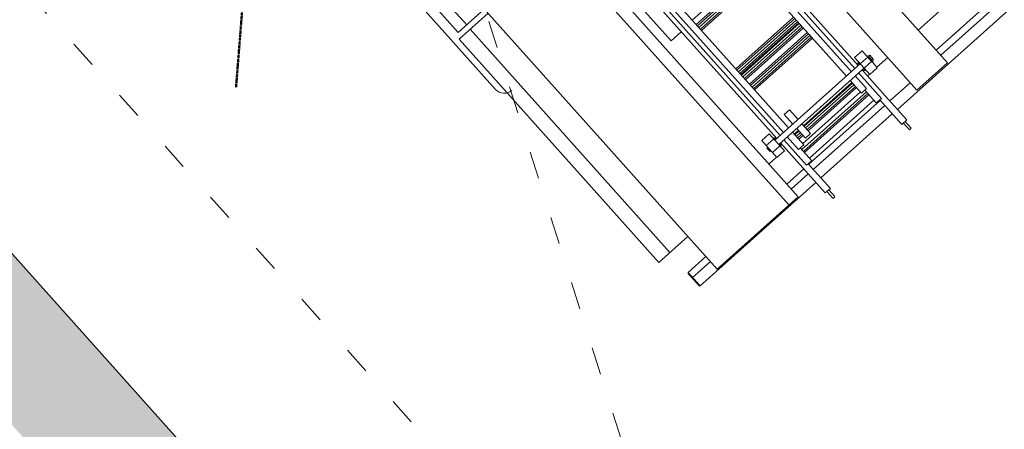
# Model space of a CAD drawing. Header units: centimetres. Extents: x 843425950 to 843478602, y 588811213 to 588851397.
# Tile 57 of 89: x 843443477 to 843443909, y 588831671 to 588831850. Entities that reach past the tile are written whole.
import ezdxf

# ---------------------------------------------------------------- set-up
doc = ezdxf.new("R2010")
doc.units = ezdxf.units.CM
doc.header["$MEASUREMENT"] = 0
doc.linetypes.add('3', pattern=[1, 0.5, -0.5])
doc.linetypes.add('ACAD_ISO03W100', pattern=[30, 12, -18])
doc.layers.get('0').update_dxf_attribs({"lineweight": 5})
for name, color, linetype, lineweight in [('0-LINIA CIENKA', 8, 'Continuous', 9), ('0-LINIA ŚREDNIA', 2, 'Continuous', 30), ('wymiarowanie', 123, 'Continuous', 5)]:
    doc.layers.add(name, color=color, linetype=linetype, lineweight=lineweight)
doc.layers.add('granica działki', color=7, linetype='3', lineweight=50, true_color=0xeb0000)
doc.layers.add('meble', color=7, linetype='Continuous', lineweight=5, true_color=0x8a8a8a)
picture_1 = doc.add_image_def('image1.jpg', size_in_pixel=(6614, 4677))

# ---------------------------------------------------------------- blocks, each defined once
blk = doc.blocks.new('fire truck_top_cad-block.com')
at = {"color": 0}
for p, q in [((7023.7, 1216.9), (7023.7, 310)), ((7141.2, 310), (7141.2, 1149.9)), ((7171.2, 310), (7171.2, 1149.9)), ((7221.2, 10.3), (7221.2, 1149.9)), ((7141.2, 378.5), (7141.2, 448.5)), ((7215.7, 310), (3022.9, 310)), ((7215.7, 310), (7215.7, 130)), ((7215.7, 130), (3022.9, 130)), ((7023.7, 130), (7023.7, 66)), ((7023.7, 130), (7023.7, 66)), ((7171.2, 10.3), (7171.2, 130)), ((6926.4, 66), (6926.4, 22)), ((6956.3, 66), (6926.4, 66)), ((6956.3, 66), (6996.3, 66)), ((6959.8, 66), (6959.8, 70.3)), ((6976.3, 71.8), (6961.3, 71.8)), ((6991.3, 66), (6961.3, 66)), ((6963.8, 26), (6963.8, 66)), ((6964.3, 78.8), (6988.3, 78.8)), ((6964.3, 71.8), (6964.3, 78.8)), ((6991.3, 71.8), (6976.3, 71.8)), ((6988.3, 78.8), (6988.3, 71.8)), ((6988.8, 26), (6988.8, 66)), ((6992.8, 66), (6992.8, 70.3)), ((7026.3, 66), (6996.3, 66)), ((7026.3, 66), (7026.3, 22)), ((6963.8, 10.3), (5997.2, 10.3)), ((6926.4, 22), (6988.8, 22)), ((6953.8, 22), (6953.8, 17)), ((6963.8, 17), (6953.8, 17)), ((6956.3, 17), (6956.3, 10.3)), ((6963.8, 26), (6963.8, -480)), ((6988.8, 26), (6988.8, -480)), ((7026.3, 22), (6988.8, 22)), ((6998.8, 17), (6988.8, 17)), ((7141.2, 10.3), (6988.8, 10.3)), ((6996.3, 17), (6996.3, 10.3)), ((6998.8, 22), (6998.8, 17)), ((7023.7, 22), (7023.7, 10.3)), ((7141.2, 10), (7141.2, 10.3)), ((7283.3, 10.3), (7141.2, 10.3)), ((7283.3, -19.7), (7283.3, 10.3)), ((6963.8, -9.7), (6004.9, -9.7)), ((6963.8, -29.7), (6010.6, -29.7)), ((7138.3, -9.7), (6988.8, -9.7)), ((7063.3, -29.7), (6988.8, -29.7)), ((7063.3, -29.7), (7063.3, -59.7)), ((7138.3, -39.7), (7063.3, -39.7)), ((7073.3, -39.7), (7073.3, -419.6)), ((7083.3, -39.7), (7083.3, -419.6)), ((7090.3, -39.7), (7090.3, -419.6)), ((7123, -39.7), (7123, -419.6)), ((7138.3, -9.7), (7138.3, -29.7)), ((7138.3, -9.7), (7138.3, -39.7)), ((7138.3, -19.7), (7283.3, -19.7)), ((7141.2, -439.6), (7141.2, -19.7)), ((7171.2, -439.6), (7171.2, -19.7)), ((7221.2, -19.7), (7221.2, -439.6)), ((7323, 0), (7283.3, 0)), ((7323, -10), (7283.3, -10)), ((7323, -10), (7323, 0)), ((6963.8, -59.7), (6017.2, -59.7)), ((6330.4, -59.7), (6330.4, -399.6)), ((6356.4, -59.7), (6356.4, -399.6)), ((6363.8, -59.7), (6363.8, -399.6)), ((6373.4, -59.7), (6373.4, -399.6)), ((6383.3, -59.7), (6383.3, -399.6)), ((6390.4, -59.7), (6390.4, -399.6)), ((6616.3, -59.7), (6616.3, -399.6)), ((6623.7, -59.7), (6623.7, -399.6)), ((6633.3, -399.6), (6633.3, -59.7)), ((6643.3, -59.7), (6643.3, -399.6)), ((6650.3, -59.7), (6650.3, -399.6)), ((6653.7, -59.7), (6653.7, -399.6)), ((6663.3, -399.6), (6663.3, -59.7)), ((6673.3, -59.7), (6673.3, -399.6)), ((6680.3, -59.7), (6680.3, -399.6)), ((6706.3, -59.7), (6706.3, -399.6)), ((6713.7, -59.7), (6713.7, -399.6)), ((6723.4, -59.7), (6723.4, -399.6)), ((6733.3, -59.7), (6733.3, -399.6)), ((6740.3, -59.7), (6740.3, -399.6)), ((7063.3, -59.7), (6988.8, -59.7)), ((7000.3, -59.7), (7000.3, -344)), ((7003.7, -59.7), (7003.7, -344)), ((7013.3, -344), (7013.3, -59.7)), ((7023.3, -59.7), (7023.3, -344)), ((7030.3, -59.7), (7030.3, -344)), ((7056.3, -59.7), (7056.3, -399.6)), ((6906.5, -344), (6963.8, -344)), ((6906.5, -344), (6906.5, -374)), ((7046.2, -344), (6988.8, -344)), ((7046.2, -344), (7046.2, -374)), ((7141.2, -310), (7141.2, -439.6)), ((7171.2, -310), (7171.2, -439.6)), ((6906.5, -374), (6963.8, -374)), ((7046.2, -374), (6988.8, -374)), ((7000.3, -374), (7000.3, -399.6)), ((7003.7, -374), (7003.7, -399.6)), ((7013.3, -399.6), (7013.3, -374)), ((7023.3, -374), (7023.3, -399.6)), ((7030.3, -374), (7030.3, -399.6)), ((7141.2, -378.5), (7141.2, -439.6)), ((6963.8, -429.6), (6008.3, -429.6)), ((6963.8, -399.6), (6015.5, -399.6)), ((7063.3, -399.6), (6988.8, -399.6)), ((7063.3, -429.6), (6988.8, -429.6)), ((7063.3, -429.6), (7063.3, -399.6)), ((7063.3, -399.6), (7063.3, -429.6)), ((7063.3, -429.6), (7063.3, -399.6)), ((7138.3, -419.6), (7063.3, -419.6)), ((7138.3, -429.6), (7138.3, -419.6)), ((7138.3, -449.6), (7138.3, -429.6)), ((6963.8, -469.6), (5992.8, -469.6)), ((5992.8, -469.6), (6963.8, -469.6)), ((6963.8, -449.6), (6001.8, -449.6)), ((6335.8, -529.4), (6335.8, -469.6)), ((6953.8, -480), (6953.8, -475)), ((6963.8, -475), (6953.8, -475)), ((6956.3, -469.6), (6956.3, -475)), ((7138.3, -449.6), (6988.8, -449.6)), ((7283.3, -469.6), (6988.8, -469.6)), ((6988.8, -469.6), (7283.3, -469.6)), ((6998.8, -475), (6988.8, -475)), ((6996.3, -469.6), (6996.3, -475)), ((6998.8, -480), (6998.8, -475)), ((7138.3, -439.6), (7283.3, -439.6)), ((7141.2, -569.6), (7141.2, -469.6)), ((7141.2, -469.6), (7141.2, -569.6)), ((7171.2, -569.6), (7171.2, -469.6)), ((7171.2, -469.6), (7171.2, -569.6)), ((7221.2, -469.6), (7221.2, -1149.9)), ((7283.3, -469.6), (7283.3, -439.6)), ((7283.3, -439.6), (7283.3, -469.6)), ((7323, -449.3), (7283.3, -449.3)), ((7323, -459.9), (7283.3, -459.9)), ((7323.8, -450.3), (7323.8, -459.9)), ((6926.4, -480), (6926.4, -524)), ((6988.8, -480), (6926.4, -480)), ((6956.3, -480), (6956.3, -484)), ((6956.3, -484), (6956.3, -524)), ((7026.3, -480), (6988.8, -480)), ((6996.3, -480), (6996.3, -484)), ((6996.3, -484), (6996.3, -524)), ((7026.3, -480), (7026.3, -524)), ((5710.9, -529.4), (6335.8, -529.4)), ((6926.4, -524), (6956.3, -524)), ((6996.3, -524), (6956.3, -524)), ((6966.3, -524), (6966.3, -529)), ((6986.3, -529), (6966.3, -529)), ((6986.3, -524), (6986.3, -529)), ((7026.3, -524), (6996.3, -524)), ((7023.7, -524), (7023.7, -569.6)), ((7215.7, -569.6), (3022.9, -569.6)), ((7215.7, -569.6), (7215.7, -1046.2)), ((7215.7, -623.6), (3022.9, -623.6)), ((7215.7, -1046.2), (3022.9, -1046.2)), ((5685.9, -1046.2), (5685.9, -1200.9)), ((5710.9, -1046.2), (5710.9, -1216.9)), ((7023.7, -1046.2), (7023.7, -1216.9)), ((7141.2, -1149.9), (7141.2, -1046.2)), ((7141.2, -1046.2), (7141.2, -1149.9)), ((7171.2, -1149.9), (7171.2, -1046.2)), ((7171.2, -1046.2), (7171.2, -1149.9)), ((5685.9, -1150.9), (4426, -1150.9)), ((7023.7, -1151.9), (5710.9, -1151.9)), ((7141.2, -1149.9), (7221.2, -1149.9)), ((7141.2, -1149.9), (7221.2, -1149.9)), ((7143.2, -1149.9), (7143.2, -1152.9)), ((7143.2, -1149.9), (7143.9, -1149.9)), ((7143.2, -1149.9), (7173.2, -1149.9)), ((7143.2, -1149.9), (7143.2, -1152.9)), ((7143.2, -1152.9), (7219.2, -1152.9)), ((7143.2, -1152.9), (7219.2, -1152.9)), ((7173.2, -1149.9), (7219.2, -1149.9)), ((7173.2, -1149.9), (7219.2, -1149.9)), ((7219.2, -1149.9), (7219.2, -1152.9)), ((7219.2, -1149.9), (7219.2, -1152.9)), ((4426, -1200.9), (5685.9, -1200.9)), ((4951.5, -1244.9), (5981.3, -1244.9)), ((5710.9, -1216.9), (7023.7, -1216.9))]:
    blk.add_line(p, q, dxfattribs=at)
for centre, radius, start, end in [((6961.3, 70.3), 1.5, 90, 180), ((6991.3, 70.3), 1.5, 0, 90), ((5981.3, -1194.9), 50, 270, 0)]:
    blk.add_arc(centre, radius, start, end, dxfattribs=at)
blk = doc.blocks.new('G$CA5EE0E49')
at = {"layer": 'granica działki'}
for p, q in [((86.3, -90.5), (-86.3, 90.5)), ((-90.5, -86.3), (90.5, 86.3))]:
    blk.add_line(p, q, dxfattribs=at)
blk = doc.blocks.new('PZT BARSZCZEWO')
at = {"layer": 'wymiarowanie', "lineweight": 5, "ltscale": 0.5, "transparency": 33554687}
h = blk.add_hatch(color=0, dxfattribs=at)
h.dxf.hatch_style = 1
h.paths.add_polyline_path([(843445832.354, 588829297.705), (843446610.066, 588829993.334), (843446430.86, 588830193.611), (843446847.635, 588830566.397), (843445745.582, 588831798.595), (843445697.88, 588831755.927), (843445714.58, 588831737.255), (843445345.114, 588831406.785), (843444987.058, 588831807.182), (843445127.926, 588831933.182), (843444878.481, 588832212.063), (843444824.785, 588832164.034), (843444824.785, 588832164.034), (843444737.612, 588832086.062), (843443901.036, 588833021.331), (843442993.177, 588832209.296), (843444256.884, 588830796.54), (843444387.411, 588830913.287)])
h.paths.add_polyline_path([(843445836.289, 588829368.308), (843446539.458, 588829997.261), (843446360.252, 588830197.538), (843446777.035, 588830570.332), (843445758.347, 588831709.32), (843445341.176, 588831336.18), (843444916.461, 588831811.119), (843445057.325, 588831937.115), (843444874.547, 588832141.461), (843444858.119, 588832126.767), (843444733.679, 588832015.461), (843443897.103, 588832950.73), (843443063.78, 588832205.363), (843444260.817, 588830867.14), (843444391.346, 588830983.889)], flags=16)
at = {"layer": '0-LINIA ŚREDNIA', "lineweight": 5}
blk.add_lwpolyline([(843445836.289, 588829368.308), (843446539.458, 588829997.261), (843446360.252, 588830197.538), (843446777.035, 588830570.332), (843445758.347, 588831709.32), (843445341.176, 588831336.18), (843444916.461, 588831811.119), (843445057.325, 588831937.115), (843444874.547, 588832141.461), (843444858.119, 588832126.767), (843444733.679, 588832015.461), (843443897.103, 588832950.73), (843443063.78, 588832205.363), (843444260.817, 588830867.14), (843444391.346, 588830983.889)], close=True, dxfattribs=at)
at = {"layer": 'meble', "linetype": 'ACAD_ISO03W100', "lineweight": 5}
blk.add_lwpolyline([(843443120.472, 588832264.161), (843443787.151, 588831518.816), (843444122.556, 588831818.821), (843443455.878, 588832564.166), (843443120.472, 588832264.161), (843444122.556, 588831818.821), (843443455.878, 588832564.166), (843443787.151, 588831518.816)], dxfattribs=at)
at = {"layer": '0-LINIA CIENKA', "lineweight": 5, "xscale": 0.35, "yscale": 0.35, "zscale": 0.35, "rotation": 41.81120468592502}
blk.add_blockref('G$CA5EE0E49', (843443575.082, 588831864.009), dxfattribs=at)
at = {"layer": 'meble', "linetype": 'ACAD_ISO03W100', "lineweight": 5, "xscale": 0.09999999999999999, "yscale": 0.09999999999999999, "zscale": 0.1, "rotation": 311.811204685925}
blk.add_blockref('fire truck_top_cad-block.com', (843443379.472, 588832348.242), dxfattribs=at)
at = {"layer": 'wymiarowanie', "lineweight": 5, "ltscale": 0.5}
image = blk.add_image(picture_1, insert=(843431362.064, 588824232.532), size_in_units=(21007.289, 14855.018), rotation=0.1058354, dxfattribs=at)
image.dxf.flags = 7

msp = doc.modelspace()

# ---------------------------------------------------------------- block references
msp.add_blockref('PZT BARSZCZEWO', (0, 0))

doc.saveas('drawing.dxf')
